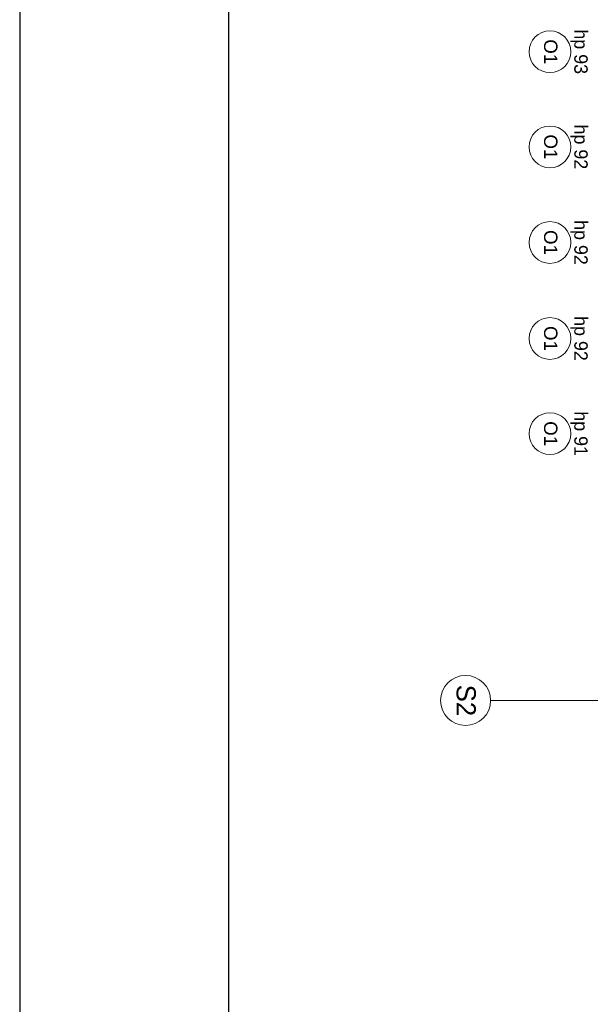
# Model space of a CAD drawing. Extents: x -438200 to -357500, y 15000 to 163871.
# Tile 36 of 148: x -438200 to -431373, y 66078 to 77873. Entities that reach past the tile are written whole.
import ezdxf

# ---------------------------------------------------------------- set-up
doc = ezdxf.new("R2010")
doc.units = 0
doc.header["$MEASUREMENT"] = 0
for name, color, linetype in [('#podkład', 252, 'Continuous'), ('_TABELA', 7, 'Continuous'), ('Arch opisy', 252, 'Continuous')]:
    doc.layers.add(name, color=color, linetype=linetype)
for name, color, linetype, lineweight in [('Arch opisy okien_Nr_Pióra__9', 252, 'Continuous', 13), ('Arch opisy_Nr_Pióra__1', 252, 'Continuous', 25), ('Arch opisy_Nr_Pióra__21', 252, 'Continuous', 9), ('Arch opisy_Nr_Pióra__9', 252, 'Continuous', 13), ('INWENT. OKNA_Nr_Pióra__21', 252, 'Continuous', 9)]:
    doc.layers.add(name, color=color, linetype=linetype, lineweight=lineweight)
doc.styles.add('GENERATED_STYLE_10', font='arial.ttf')
doc.styles.add('GENERATED_STYLE_5', font='txt')

# ---------------------------------------------------------------- blocks, each defined once
blk = doc.blocks.new('Linia_152', base_point=(-430485, 59532))
at = {"layer": 'Arch opisy_Nr_Pióra__21', "linetype": 'Continuous'}
blk.add_line((-430485, 59532), (-432565, 59532), dxfattribs=at)
blk.add_circle((-432865, 59532), 300, dxfattribs=at)
blk = doc.blocks.new('piętro')
at = {"layer": 'Arch opisy_Nr_Pióra__9', "color": 252, "linetype": 'Continuous'}
for centre in [(-431855, 59654), (-431855, 58514), (-431855, 57369), (-431855, 56219), (-431855, 55079)]:
    blk.add_circle(centre, 250, dxfattribs=at)
at = {"layer": 'Arch opisy', "color": 252, "linetype": 'Continuous'}
blk.add_blockref('Linia_152', (-430485, 51883), dxfattribs=at)
at = {"layer": 'Arch opisy okien_Nr_Pióra__9', "color": 252, "linetype": 'Continuous', "char_height": 160, "attachment_point": 2, "rotation": 270, "style": 'GENERATED_STYLE_10'}
for insert in [(-431766, 59654), (-431766, 58514), (-431766, 57369), (-431766, 56219), (-431766, 55079)]:
    blk.add_mtext('{O1}', dxfattribs=dict(at, insert=insert))
at = {"layer": 'Arch opisy_Nr_Pióra__1', "color": 252, "linetype": 'Continuous', "insert": (-432743, 51883), "char_height": 230, "attachment_point": 2, "rotation": 270, "style": 'GENERATED_STYLE_5'}
blk.add_mtext('{S2}', dxfattribs=at)
at = {"layer": 'INWENT. OKNA_Nr_Pióra__21', "color": 252, "linetype": 'Continuous', "char_height": 160, "attachment_point": 2, "rotation": 270, "style": 'GENERATED_STYLE_5'}
for s, insert in [('{hp 93}', (-431404, 59654)), ('{hp 92}', (-431404, 58514)), ('{hp 92}', (-431404, 57369)), ('{hp 92}', (-431404, 56219)), ('{hp 91}', (-431404, 55079))]:
    blk.add_mtext(s, dxfattribs=dict(at, insert=insert))

msp = doc.modelspace()

# ---------------------------------------------------------------- block references
at = {"layer": '#podkład', "color": 3, "lineweight": 50}
msp.add_blockref('piętro', (0, 17835), dxfattribs=at)

# ---------------------------------------------------------------- next in the draw order: linework, layer by layer
at = {"layer": '_TABELA', "color": 7}
msp.add_lwpolyline([(-438200, 89095), (-396200, 89095), (-438200, 89095), (-438200, 59395), (-396200, 59395), (-396200, 89095)], dxfattribs=at)
msp.add_lwpolyline([(-396800, 88485), (-435700, 88485), (-435700, 60005), (-396800, 60005)], close=True, dxfattribs=at)

doc.saveas('drawing.dxf')
